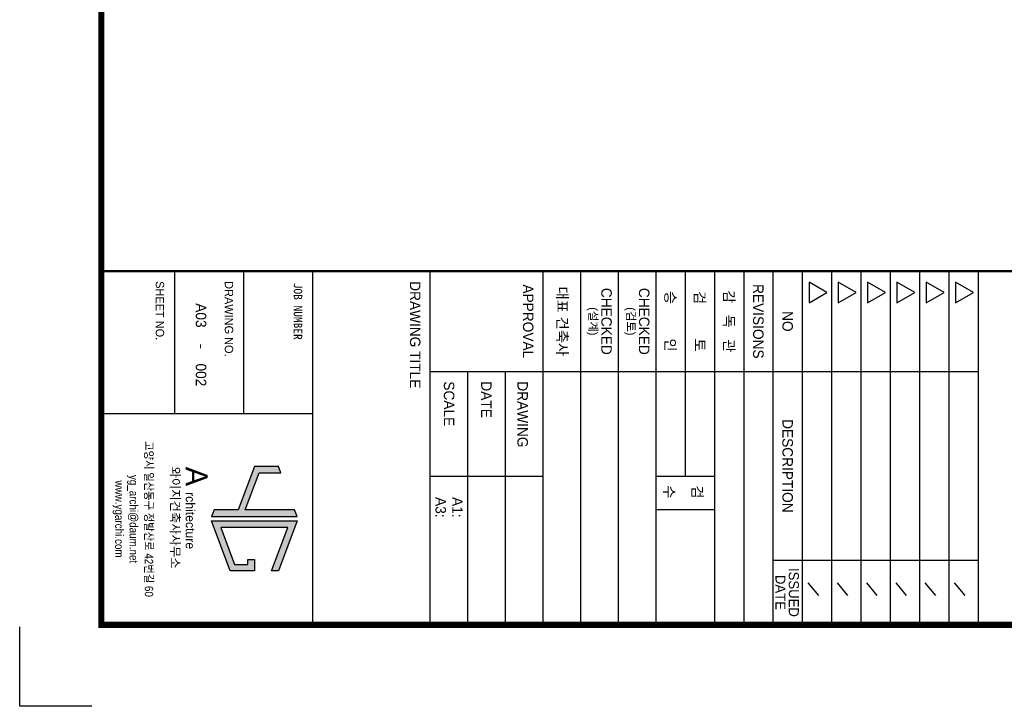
# Model space of a CAD drawing. Header units: millimetres. Extents: x 3445018 to 4174071, y -6064565 to -5122887.
# Tile 134 of 192: x 3728871 to 3752399, y -5365883 to -5349474. Entities that reach past the tile are written whole.
import ezdxf
from ezdxf.enums import TextEntityAlignment as Align

# ---------------------------------------------------------------- set-up
doc = ezdxf.new("R2010")
doc.units = ezdxf.units.MM
doc.header["$MEASUREMENT"] = 0
doc.layers.get('0').update_dxf_attribs({"linetype": 'CONTINUOUS'})
for name, color, linetype in [('0-TEX(타이틀)', 2, 'CONTINUOUS'), ('3', 3, 'CONTINUOUS'), ('A_GE_FORM', 7, 'CONTINUOUS'), ('A_GE_TEXT', 3, 'CONTINUOUS')]:
    doc.layers.add(name, color=color, linetype=linetype)
doc.styles.add('굴림', font='txt')
doc.styles.add('나눔고딕', font='txt')
doc.styles.add('돋움', font='txt')
doc.styles.add('스타일1', font='HYWULM.TTF')

# ---------------------------------------------------------------- blocks, each defined once
blk = doc.blocks.new('werwwerw')
at = {"true_color": 0xf50000}
h = blk.add_hatch(color=1, dxfattribs=at)
h.dxf.hatch_style = 1
h.paths.add_polyline_path([(1770.34, 1804.71), (1770.34, 1809.72), (1768.84, 1809.16), (1768.84, 1803.61), (1778.84, 1799.9), (1778.84, 1794.35), (1780.34, 1793.79), (1780.34, 1813.42), (1778.84, 1812.87), (1778.84, 1801.5)])
h.paths.add_polyline_path([(1782.84, 1811.27), (1792.84, 1807.56), (1792.84, 1809.16), (1781.34, 1813.42), (1781.34, 1793.79), (1792.84, 1798.05), (1792.84, 1803.61), (1790.24, 1803.61), (1790.24, 1802.11), (1791.34, 1802.11), (1791.34, 1799.09), (1782.84, 1795.95)])
at = {"color": 1, "true_color": 0xf50000}
for points in [[(1770.34, 1809.72), (1768.84, 1809.16), (1768.84, 1803.61), (1778.84, 1799.9), (1778.84, 1794.35), (1780.34, 1793.79), (1780.34, 1813.42), (1778.84, 1812.87), (1778.84, 1801.5), (1770.34, 1804.71), (1770.34, 1809.72), (1768.84, 1809.16)], [(1790.24, 1803.61), (1792.84, 1803.61), (1792.84, 1798.05), (1781.34, 1793.79), (1781.34, 1813.42), (1792.84, 1809.16), (1792.84, 1807.56), (1782.84, 1811.27), (1782.84, 1795.95), (1791.34, 1799.09), (1791.34, 1802.11), (1790.24, 1802.11), (1790.24, 1802.11), (1790.24, 1803.61)]]:
    blk.add_lwpolyline(points, dxfattribs=at)
at = {"color": 1, "true_color": 0xf50000, "insert": (1768.9, 1792.85), "char_height": 5, "attachment_point": 1}
blk.add_mtext_dynamic_manual_height_columns('{\\fBroadway|b0|i0|c0|p82;A}', width=3.0726, gutter_width=12.5, heights=[0], dxfattribs=at)
at = {"insert": (1774.73, 1789.95), "char_height": 2.1, "attachment_point": 1}
blk.add_mtext_dynamic_manual_height_columns('{\\fBroadway|b0|i0|c0|p82;rchitecture}', width=17.5999, gutter_width=12.5, heights=[0], dxfattribs=at)
blk = doc.blocks.new('sheet _서영')
at = {"layer": 'A_GE_FORM', "color": 161}
for p, q in [((-361952.99, -1058829.43), (-361868.89, -1058829.43)), ((-361928.99, -1058960.43), (-361928.99, -1058829.43)), ((-361883.91, -1058878.43), (-361883.91, -1058829.43)), ((-361875.5, -1058832.51), (-361878.46, -1058835.03)), ((-361952.99, -1058836.43), (-361868.89, -1058836.43)), ((-361875.5, -1058839.51), (-361878.46, -1058842.03)), ((-361952.99, -1058843.43), (-361868.89, -1058843.43)), ((-361875.5, -1058846.51), (-361878.46, -1058849.03)), ((-361952.99, -1058850.43), (-361868.89, -1058850.43)), ((-361875.5, -1058853.51), (-361878.46, -1058856.03)), ((-361952.99, -1058857.43), (-361868.89, -1058857.43)), ((-361875.5, -1058860.51), (-361878.46, -1058863.03)), ((-361952.99, -1058864.43), (-361868.89, -1058864.43)), ((-361875.5, -1058867.51), (-361878.46, -1058870.03)), ((-361952.99, -1058871.43), (-361868.89, -1058871.43)), ((-361952.99, -1058878.43), (-361868.49, -1058878.43)), ((-361952.99, -1058885.43), (-361868.49, -1058885.43)), ((-361952.99, -1058892.43), (-361868.49, -1058892.43)), ((-361903.99, -1058906.43), (-361903.99, -1058892.43)), ((-361895.99, -1058906.43), (-361895.99, -1058892.43)), ((-361952.99, -1058899.43), (-361903.99, -1058899.43)), ((-361952.99, -1058906.43), (-361868.49, -1058906.43)), ((-361952.99, -1058915.43), (-361868.49, -1058915.43)), ((-361952.99, -1058924.43), (-361868.49, -1058924.43)), ((-361952.99, -1058933.43), (-361868.49, -1058933.43)), ((-361903.99, -1058960.43), (-361903.99, -1058933.43)), ((-361928.99, -1058942.43), (-361868.49, -1058942.43)), ((-361928.99, -1058951.43), (-361868.49, -1058951.43)), ((-361952.99, -1058960.43), (-361868.49, -1058960.43)), ((-361952.99, -1058988.43), (-361868.49, -1058988.43)), ((-361918.99, -1059038.93), (-361918.99, -1058988.43)), ((-361952.99, -1059004.93), (-361918.99, -1059004.93)), ((-361952.99, -1059021.43), (-361918.99, -1059021.43))]:
    blk.add_line(p, q, dxfattribs=at)
at = {"layer": 'A_GE_FORM'}
for p, q in [((-361848.99, -1059041.18), (-361848.99, -1059058.43)), ((-361848.99, -1059058.43), (-361867.99, -1059058.43))]:
    blk.add_line(p, q, dxfattribs=at)
at = {"layer": 'A_GE_FORM', "const_width": 1.5}
blk.add_lwpolyline([(-361868.49, -1059038.93), (-362670.49, -1059038.93), (-362670.49, -1058483.93), (-361868.49, -1058483.93)], close=True, dxfattribs=at)
at = {"layer": 'A_GE_FORM', "const_width": 0.6}
blk.add_lwpolyline([(-361952.99, -1059038.93), (-361952.99, -1058483.93)], dxfattribs=at)
at = {"layer": 'A_GE_FORM', "color": 7}
for points in [[(-361947.88, -1058830.55), (-361950.34, -1058834.82), (-361945.41, -1058834.82)], [(-361947.88, -1058837.55), (-361950.34, -1058841.82), (-361945.41, -1058841.82)], [(-361947.88, -1058844.55), (-361950.34, -1058848.82), (-361945.41, -1058848.82)], [(-361947.88, -1058851.55), (-361950.34, -1058855.82), (-361945.41, -1058855.82)], [(-361947.88, -1058858.55), (-361950.34, -1058862.82), (-361945.41, -1058862.82)], [(-361947.88, -1058865.55), (-361950.34, -1058869.82), (-361945.41, -1058869.82)]]:
    blk.add_lwpolyline(points, close=True, dxfattribs=at)
at = {"xscale": 1.04, "yscale": 1.04, "zscale": 1.04}
blk.add_blockref('werwwerw', (-363745.9, -1060878.12), dxfattribs=at)
at = {"insert": (-361906.28, -1059020.17), "char_height": 2.16, "attachment_point": 1, "line_spacing_factor": 0.9, "style": '스타일1'}
blk.add_mtext_dynamic_manual_height_columns('{\\f이사만루체 Medium|b0|i0|c129|p2;와이지건축사사무소}', width=30.417, gutter_width=10, heights=[0], dxfattribs=at)
at = {"layer": 'A_GE_TEXT'}
for s, height, style, p in [('ISSUED', 2.4, '돋움', (-361876.2, -1058873.45)), ('NO', 2.5, '돋움', (-361940.99, -1058874.93)), ('DESCRIPTION', 2.5, '돋움', (-361906.45, -1058874.93)), ('DATE', 2.4, '돋움', (-361876.2, -1058876.65)), ('REVISIONS', 2.5, '돋움', (-361940.99, -1058881.93)), ('감   독   관', 2.5, '돋움', (-361940.99, -1058888.93)), ('검         토', 2.5, '돋움', (-361940.99, -1058895.93)), ('승         인', 2.5, '돋움', (-361940.99, -1058902.93)), ('CHECKED', 2.5, '돋움', (-361940.99, -1058909.21)), ('(검토)', 2, '돋움', (-361940.99, -1058912.39)), ('CHECKED', 2.5, '돋움', (-361940.99, -1058918.21)), ('(설계)', 2, '돋움', (-361940.99, -1058921.39)), ('대표 건축사', 2.5, '돋움', (-361940.99, -1058928.78)), ('APPROVAL', 2.5, '돋움', (-361940.99, -1058936.93)), ('-', 2.5, '나눔고딕', (-361934.99, -1059014.93))]:
    blk.add_text(s, height=height, dxfattribs=dict(at, style=style)).set_placement(p, align=Align.MIDDLE_CENTER)
at = {"layer": 'A_GE_TEXT', "style": '돋움'}
for s, p in [('검', (-361901.77, -1058897.75)), ('수', (-361901.77, -1058904.47))]:
    blk.add_text(s, height=2.5, dxfattribs=at).set_placement(p)
at = {"layer": 'A_GE_TEXT'}
for s, height, style, p in [('DRAWING', 2.5, '돋움', (-361926.65, -1058938.25)), ('DATE', 2.5, '돋움', (-361926.65, -1058946.92)), ('A1:', 2.5, '돋움', (-361898.99, -1058953.83)), ('SCALE', 2.5, '돋움', (-361926.65, -1058955.83)), ('A3:', 2.5, '돋움', (-361898.99, -1058957.83)), ('DRAWING TITLE', 2.5, '돋움', (-361950.58, -1058963.93)), ('JOB NUMBER', 2, '나눔고딕', (-361950.2, -1058991.93)), ('DRAWING NO.', 2, '돋움', (-361950.59, -1059008.43)), ('SHEET NO.', 2, '돋움', (-361950.59, -1059024.93))]:
    blk.add_text(s, height=height, dxfattribs=dict(at, style=style)).set_placement(p, align=Align.MIDDLE_LEFT)
at = {"layer": 'A_GE_TEXT', "style": '돋움', "width": 0.9}
for s, p in [('고양시 일산동구 정발산로 42번길 60', (-361893.74, -1059027.54)), ('yg_archi@daum.net', (-361893.74, -1059031.18)), ('www.ygarchi.com', (-361893.74, -1059034.62))]:
    blk.add_text(s, height=2, dxfattribs=at).set_placement(p, align=Align.MIDDLE_CENTER)

msp = doc.modelspace()

# ---------------------------------------------------------------- block references
at = {"layer": '3', "xscale": 100, "yscale": 100, "zscale": 100, "rotation": 270}
msp.add_blockref('sheet _서영', (109634714.9, -41550781.593), dxfattribs=at)

# ---------------------------------------------------------------- texts
at = {"layer": '0-TEX(타이틀)', "style": '굴림'}
for s, p in [('A03', (3733204.429, -5356831.876)), ('002', (3733204.429, -5358235.396))]:
    msp.add_text(s, height=250, rotation=270, dxfattribs=at).set_placement(p, align=Align.MIDDLE_RIGHT)

doc.saveas('drawing.dxf')
